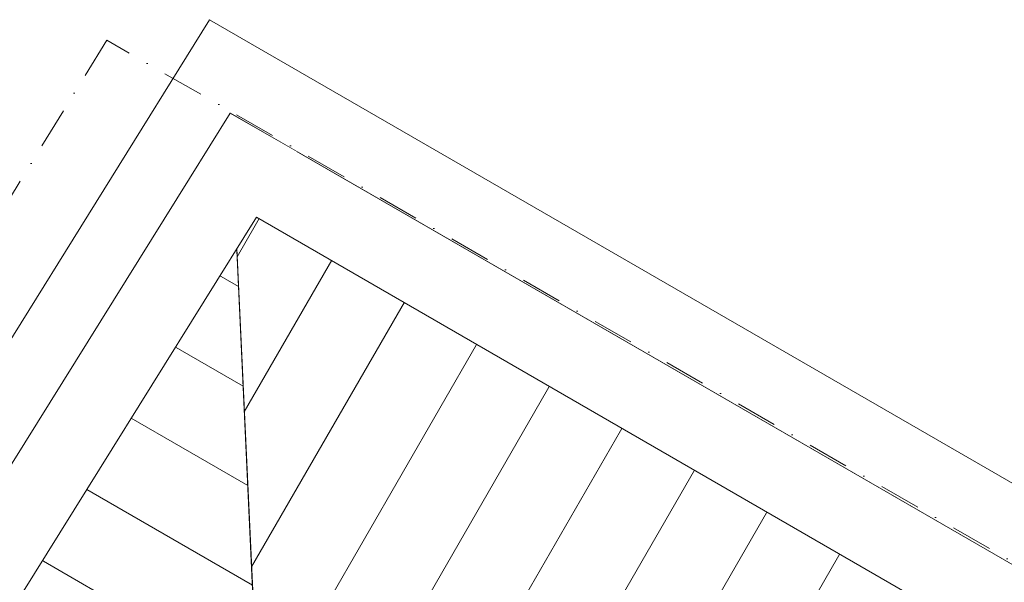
# Model space of a CAD drawing. Header units: millimetres. Extents: x -88005 to 44322, y -15680 to 22509.
# Tile 70 of 95: x -77332 to -73760, y 20468 to 22509. Entities that reach past the tile are written whole.
import ezdxf

# ---------------------------------------------------------------- set-up
doc = ezdxf.new("R2010")
doc.units = ezdxf.units.MM
doc.header["$MEASUREMENT"] = 0
doc.linetypes.add('! URB Limite propriété', pattern=[300, 150, -75, 0, -75])
doc.linetypes.add('Wipeout_Contour', pattern=[1000, 0, -1000])
for name, color, linetype in [('01-STR_Dalles.ARCHI', 7, 'Continuous'), ('01-STR_Murs extérieurs.ARCHI', 7, 'Continuous'), ('01-STR_Poutres_Poteaux.ARCHI', 7, 'Continuous'), ('Nouveau_07-VRD_Terrain EDL_Parcelle.ARCHI', 7, 'Continuous')]:
    doc.layers.add(name, color=color, linetype=linetype)

# ---------------------------------------------------------------- blocks, each defined once
blk = doc.blocks.new('Dalle_2_1', base_point=(-76567.9, 22170.2))
at = {"layer": '01-STR_Dalles.ARCHI', "linetype": 'Continuous', "lineweight": 5}
h = blk.add_hatch(dxfattribs=at)
h.set_pattern_fill('Plancher_0001', color=8, style=0, pattern_type=2)
h.set_pattern_definition([(59.9997, (-60445.52, 11227.73), (-263.271, 152.0013), [])])
h.paths.add_polyline_path([(-76567.9, 22170.2), (-76447, 19584.6), (-36948.2, -3559.2), (-36947.8, -3558.5), (-36861.6, -3609.9), (-35611.8, -1469.5)])
at = {"layer": '01-STR_Dalles.ARCHI', "color": 7, "linetype": 'Continuous', "lineweight": 5, "flags": 128}
blk.add_lwpolyline([(-76567.9, 22170.2), (-76447, 19584.6), (-36948.2, -3559.2), (-36947.8, -3558.5), (-36861.6, -3609.9), (-35611.8, -1469.5)], close=True, dxfattribs=at)
blk = doc.blocks.new('Dalle_3_1', base_point=(-76643.7, 22508.8))
at = {"layer": '01-STR_Poutres_Poteaux.ARCHI', "color": 7, "linetype": 'Continuous', "lineweight": 5, "flags": 128}
blk.add_lwpolyline([(-76643.7, 22508.8), (-88005, 4237.7), (-82701.7, 1176.9), (-83121.5, 329), (-77593.3, -2910.3), (-77465.3, -2691.5), (-82794, 427.1), (-82373.6, 1276.2), (-87682.3, 4340), (-76567.9, 22170.2), (-35594.6, -1479.7), (-41101.9, -10739), (-38454.8, -12262.9), (-40167.5, -15165.2), (-41531.6, -14378.3), (-41747.9, -14752.4), (-40143.1, -15680.3), (-38084.2, -12164.4), (-40763.4, -10619.9), (-35267.4, -1379.6)], close=True, dxfattribs=at)
blk = doc.blocks.new('Dalle_5_1', base_point=(-87682.3, 4340))
at = {"layer": '01-STR_Dalles.ARCHI', "linetype": 'Continuous', "lineweight": 5}
h = blk.add_hatch(dxfattribs=at)
h.set_pattern_fill('Plancher_0001', color=8, style=0, pattern_type=2)
h.set_pattern_definition([(149.9997, (-82751.45, 9682.1), (152.001, 263.271), [])])
h.paths.add_polyline_path([(-87682.3, 4340), (-84155.7, 6633.9), (-76447, 19584.6), (-76567.9, 22170.2)])
at = {"layer": '01-STR_Dalles.ARCHI', "color": 7, "linetype": 'Continuous', "lineweight": 5, "flags": 128}
blk.add_lwpolyline([(-87682.3, 4340), (-84155.7, 6633.9), (-76447, 19584.6), (-76567.9, 22170.2)], close=True, dxfattribs=at)
blk = doc.blocks.new('Mur_15_1', base_point=(-76473.4, 21792.4))
at = {"color": 254, "linetype": 'Wipeout_Contour', "lineweight": 0, "ltscale": 239020.587938}
blk.add_wipeout([(-76716.1, 21932.4), (-76473.4, 21792.4), (-76567.9, 22170.2)], dxfattribs=at).dxf.layer = '01-STR_Murs extérieurs.ARCHI'
at = {"color": 254, "linetype": 'Wipeout_Contour', "lineweight": 0, "ltscale": 238671.793194}
blk.add_wipeout([(-76567.9, 22170.2), (-76473.4, 21792.4), (-76325.3, 22030.1)], dxfattribs=at).dxf.layer = '01-STR_Murs extérieurs.ARCHI'
at = {"layer": '01-STR_Murs extérieurs.ARCHI', "color": 7, "linetype": 'Continuous', "lineweight": 5, "flags": 128}
blk.add_lwpolyline([(-76567.9, 22170.2), (-76716.1, 21932.4)], dxfattribs=at)
at = {"color": 254, "linetype": 'Wipeout_Contour', "lineweight": 0, "ltscale": 230835.710777}
blk.add_wipeout([(-35837, -1339.5), (-76325.3, 22030.1), (-76473.4, 21792.4), (-35980.1, -1580.2)], dxfattribs=at).dxf.layer = '01-STR_Murs extérieurs.ARCHI'
at = {"layer": '01-STR_Murs extérieurs.ARCHI', "color": 7, "linetype": 'Continuous', "lineweight": 5, "flags": 128}
for points in [[(-35594.5, -1479.5), (-76567.9, 22170.2)], [(-76473.4, 21792.4), (-35980.1, -1580.2)]]:
    blk.add_lwpolyline(points, dxfattribs=at)
blk = doc.blocks.new('Mur_33_1', base_point=(-87438, 4199))
at = {"color": 254, "linetype": 'Wipeout_Contour', "lineweight": 0, "ltscale": 334362.044389}
blk.add_wipeout([(-76716.1, 21932.4), (-87532.4, 4576.9), (-87289.8, 4436.8), (-76473.4, 21792.4)], dxfattribs=at).dxf.layer = '01-STR_Murs extérieurs.ARCHI'
at = {"layer": '01-STR_Murs extérieurs.ARCHI', "color": 7, "linetype": 'Continuous', "lineweight": 5, "flags": 128}
for points in [[(-76716.1, 21932.4), (-87532.4, 4576.9)], [(-87289.8, 4436.8), (-76473.4, 21792.4)]]:
    blk.add_lwpolyline(points, dxfattribs=at)

msp = doc.modelspace()

# ---------------------------------------------------------------- block references
at = {"layer": '01-STR_Dalles.ARCHI', "color": 7, "linetype": 'Continuous', "lineweight": 5}
for name, p in [('Dalle_5_1', (-87682.271, 4340.034)), ('Dalle_2_1', (-76567.894, 22170.2))]:
    msp.add_blockref(name, p, dxfattribs=at)
at = {"layer": '01-STR_Poutres_Poteaux.ARCHI', "color": 7, "linetype": 'Continuous', "lineweight": 5}
msp.add_blockref('Dalle_3_1', (-76643.671, 22508.836), dxfattribs=at)

# ---------------------------------------------------------------- next in the draw order: block references
at = {"layer": '01-STR_Murs extérieurs.ARCHI', "color": 7, "lineweight": 5}
msp.add_blockref('Mur_15_1', (-76473.433, 21792.382), dxfattribs=at)

# ---------------------------------------------------------------- next in the draw order: block references
msp.add_blockref('Mur_33_1', (-87437.983, 4199.044), dxfattribs=at)

# ---------------------------------------------------------------- next in the draw order: linework, layer by layer
at = {"layer": 'Nouveau_07-VRD_Terrain EDL_Parcelle.ARCHI', "color": 1, "linetype": '! URB Limite propriété', "lineweight": 15, "flags": 128}
for points in [[(-77016.379, 22434.535), (-80376.932, 16951.425), (-81220.579, 14671.5), (-87656.289, 4325.036)], [(-35611.784, -1469.507), (-64205.128, 15060.585), (-77016.379, 22434.535)]]:
    msp.add_lwpolyline(points, dxfattribs=at)

doc.saveas('drawing.dxf')
